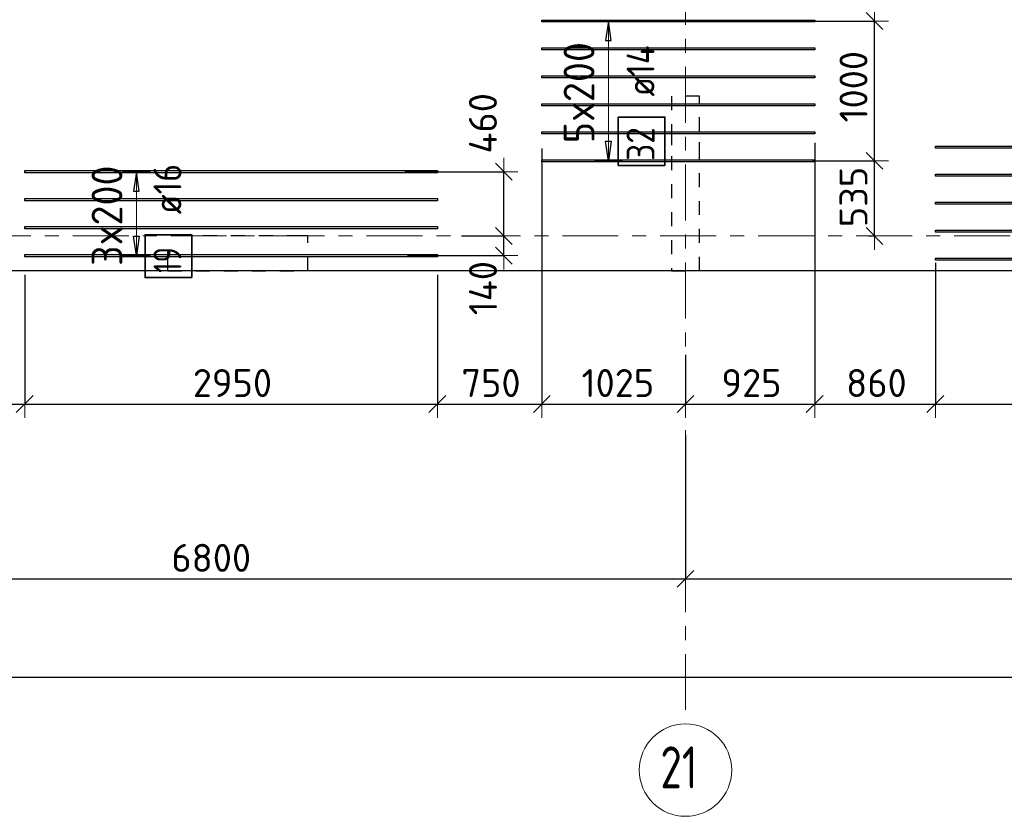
# Model space of a CAD drawing. Header units: metres. Extents: x -38 to 97, y -15 to 21.
# Tile 39 of 256: x 50.19 to 57.23, y -4.15 to 1.55. Entities that reach past the tile are written whole.
import ezdxf

# ---------------------------------------------------------------- set-up
doc = ezdxf.new("R2010")
doc.units = ezdxf.units.M
doc.header["$PDMODE"] = 65
for name, pattern in [('______11', [0.5, 0.4, -0.05, 0, -0.05]), ('______2', [0.0405, 0.03, -0.0105]), ('______5', [1.1, 0.8, -0.1, 0.1, -0.1])]:
    doc.linetypes.add(name, pattern=pattern)
for name, color, linetype, lineweight in [('XR$2$Осевая линия (1)', 7, '______5', 13), ('XR$2$Размерная линия (1)', 7, 'Continuous', 13), ('XR$6$Перекрытие (1)', 7, 'Continuous', 35), ('XR$6$Размерная линия (1)', 7, 'Continuous', 13)]:
    doc.layers.add(name, color=color, linetype=linetype, lineweight=lineweight)
doc.layers.add('XR$6$Арм.стержн.Доп. Арм верхн.зоны Х', color=7, linetype='Continuous', lineweight=35, true_color=0x8c8cff)
doc.layers.add('XR$7$Стена_ бетон несущ.', color=7, linetype='Continuous', lineweight=70, true_color=0xb4b496)
doc.styles.add('ISOCPEUR', font='txt')
doc.dimstyles.new('DIMSTYLE_3', dxfattribs={"dimtxt": 0.2, "dimasz": 0.2, "dimexe": 0, "dimexo": 0, "dimgap": 0.1, "dimtad": 2, "dimdec": 0, "dimlfac": 1000, "dimrnd": 5, "dimzin": 12, "dimdsep": 46, "dimtxsty": 'ISOCPEUR', "dimblk1": 'ALL_ML_STRICH', "dimblk2": 'ALL_ML_STRICH', "dimsah": 1, "dimcen": 0, "dimclrd": 7, "dimclre": 256, "dimclrt": 7, "dimadec": 0, "dimazin": 0, "dimtfac": 1, "dimtdec": 0, "dimtix": 1, "dimtmove": 2, "dimatfit": 3, "dimfxl": 0, "dimtzin": 0, "dimlwd": 0, "dimlwe": -3, "dimarcsym": 0})
doc.dimstyles.new('DIMSTYLE_36', dxfattribs={"dimtxt": 0.2, "dimasz": 0.2, "dimexe": 0, "dimexo": 0, "dimgap": 0.1, "dimtad": 2, "dimdec": 0, "dimlfac": 1000, "dimrnd": 5, "dimzin": 12, "dimdsep": 46, "dimtxsty": 'ISOCPEUR', "dimblk1": 'ALL_ML_STRICH', "dimblk2": 'ALL_ML_STRICH', "dimsah": 1, "dimcen": 0, "dimclrd": 7, "dimclre": 256, "dimclrt": 7, "dimadec": 0, "dimazin": 0, "dimtfac": 1, "dimtdec": 0, "dimtix": 1, "dimtmove": 2, "dimatfit": 3, "dimfxl": 0, "dimtvp": 1.2, "dimtzin": 0, "dimlwd": 0, "dimlwe": -3, "dimarcsym": 0})

# ---------------------------------------------------------------- blocks, each defined once
blk = doc.blocks.new('ALL_ML_STRICH')
at = {"color": 0, "linetype": 'ByBlock', "lineweight": -2}
for p, q in [((0, -0.5), (0, 0.5)), ((-1, 0), (0.5, 0)), ((-0.3, -0.3), (0.3, 0.3))]:
    blk.add_line(p, q, dxfattribs=at)
blk = doc.blocks.new('*D12')
at = {"layer": 'DEFPOINTS', "color": 7, "linetype": 'Continuous', "lineweight": 13, "transparency": 33554687}
for p in [(0.5, -3.1033), (0.5, -3.1563), (61.6, -3.1401)]:
    blk.add_point(p, dxfattribs=at)
at = {"layer": 'XR$2$Размерная линия (1)', "color": 9, "linetype": 'Continuous', "lineweight": -2, "true_color": 0xc7c7c7, "transparency": 33554687}
for p, q in [((0.5, -3.1233), (0.5, -3.1563)), ((61.6, -3.1563), (61.6, -3.1563))]:
    blk.add_line(p, q, dxfattribs=at)
at = {"layer": 'XR$2$Размерная линия (1)', "color": 7, "linetype": 'Continuous', "lineweight": -2, "transparency": 33554687}
blk.add_line((0.5, -3.1563), (61.6, -3.1563), dxfattribs=at)
at = {"layer": 'XR$2$Размерная линия (1)', "color": 7, "linetype": 'Continuous', "lineweight": 13, "transparency": 33554687, "xscale": 0.2, "yscale": 0.2, "zscale": 0.2, "rotation": 180}
blk.add_blockref('ALL_ML_STRICH', (0.5, -3.1563), dxfattribs=at)
at = {"layer": 'XR$2$Размерная линия (1)', "color": 7, "linetype": 'Continuous', "lineweight": 13, "transparency": 33554687, "xscale": 0.2, "yscale": 0.2, "zscale": 0.2}
blk.add_blockref('ALL_ML_STRICH', (61.6, -3.1563), dxfattribs=at)
at = {"layer": 'XR$2$Размерная линия (1)', "color": 7, "linetype": 'Continuous', "lineweight": 13, "transparency": 33554687, "insert": (31.1, -3.0063), "char_height": 0.2, "width": 1, "attachment_point": 5, "style": 'ISOCPEUR'}
blk.add_mtext('\\A1;{61100}', dxfattribs=at)
blk = doc.blocks.new('*D24')
at = {"layer": 'DEFPOINTS', "color": 7, "linetype": 'Continuous', "lineweight": 13, "transparency": 33554687}
for p in [(54.95, -1.4027), (48.15, -1.6059), (48.15, -2.452)]:
    blk.add_point(p, dxfattribs=at)
at = {"layer": 'XR$2$Размерная линия (1)', "color": 9, "linetype": 'Continuous', "lineweight": -2, "true_color": 0xc7c7c7, "transparency": 33554687}
for p, q in [((54.95, -1.4227), (54.95, -2.452)), ((48.15, -1.6259), (48.15, -2.452))]:
    blk.add_line(p, q, dxfattribs=at)
at = {"layer": 'XR$2$Размерная линия (1)', "color": 7, "linetype": 'Continuous', "lineweight": -2, "transparency": 33554687}
blk.add_line((48.15, -2.452), (54.95, -2.452), dxfattribs=at)
at = {"layer": 'XR$2$Размерная линия (1)', "color": 7, "linetype": 'Continuous', "lineweight": 13, "transparency": 33554687, "xscale": 0.2, "yscale": 0.2, "zscale": 0.2, "rotation": 180}
blk.add_blockref('ALL_ML_STRICH', (48.15, -2.452), dxfattribs=at)
at = {"layer": 'XR$2$Размерная линия (1)', "color": 7, "linetype": 'Continuous', "lineweight": 13, "transparency": 33554687, "xscale": 0.2, "yscale": 0.2, "zscale": 0.2}
blk.add_blockref('ALL_ML_STRICH', (54.95, -2.452), dxfattribs=at)
at = {"layer": 'XR$2$Размерная линия (1)', "color": 7, "linetype": 'Continuous', "lineweight": 13, "transparency": 33554687, "insert": (51.56, -2.302), "char_height": 0.2, "width": 0.8, "attachment_point": 5, "style": 'ISOCPEUR'}
blk.add_mtext('\\A1;{6800}', dxfattribs=at)
blk = doc.blocks.new('*D25')
at = {"layer": 'DEFPOINTS', "color": 7, "linetype": 'Continuous', "lineweight": 13, "transparency": 33554687}
for p in [(61.6, -1.033), (54.95, -1.4027), (54.95, -2.452)]:
    blk.add_point(p, dxfattribs=at)
at = {"layer": 'XR$2$Размерная линия (1)', "color": 9, "linetype": 'Continuous', "lineweight": -2, "true_color": 0xc7c7c7, "transparency": 33554687}
for p, q in [((61.6, -1.053), (61.6, -2.452)), ((54.95, -1.4227), (54.95, -2.452))]:
    blk.add_line(p, q, dxfattribs=at)
at = {"layer": 'XR$2$Размерная линия (1)', "color": 7, "linetype": 'Continuous', "lineweight": -2, "transparency": 33554687}
blk.add_line((54.95, -2.452), (61.6, -2.452), dxfattribs=at)
at = {"layer": 'XR$2$Размерная линия (1)', "color": 7, "linetype": 'Continuous', "lineweight": 13, "transparency": 33554687, "xscale": 0.2, "yscale": 0.2, "zscale": 0.2, "rotation": 180}
blk.add_blockref('ALL_ML_STRICH', (54.95, -2.452), dxfattribs=at)
at = {"layer": 'XR$2$Размерная линия (1)', "color": 7, "linetype": 'Continuous', "lineweight": 13, "transparency": 33554687, "xscale": 0.2, "yscale": 0.2, "zscale": 0.2}
blk.add_blockref('ALL_ML_STRICH', (61.6, -2.452), dxfattribs=at)
at = {"layer": 'XR$2$Размерная линия (1)', "color": 7, "linetype": 'Continuous', "lineweight": 13, "transparency": 33554687, "insert": (58.285, -2.302), "char_height": 0.2, "width": 0.8, "attachment_point": 5, "style": 'ISOCPEUR'}
blk.add_mtext('\\A1;{6650}', dxfattribs=at)
blk = doc.blocks.new('*D1038')
at = {"layer": 'DEFPOINTS', "color": 7, "linetype": 'Continuous', "lineweight": 13, "transparency": 33554687}
for p in [(55.8379, 0.5372), (56.2792, 0), (56.3012, 0)]:
    blk.add_point(p, dxfattribs=at)
at = {"layer": 'XR$6$Размерная линия (1)', "color": 9, "linetype": 'Continuous', "lineweight": -2, "true_color": 0xc7c7c7, "transparency": 33554687}
for p, q in [((55.8579, 0.5372), (56.3012, 0.5372)), ((56.2592, 0), (56.3012, 0))]:
    blk.add_line(p, q, dxfattribs=at)
at = {"layer": 'XR$6$Размерная линия (1)', "color": 7, "linetype": 'Continuous', "lineweight": -2, "transparency": 33554687}
blk.add_line((56.3012, 0), (56.3012, 0.5372), dxfattribs=at)
at = {"layer": 'XR$6$Размерная линия (1)', "color": 7, "linetype": 'Continuous', "lineweight": 13, "transparency": 33554687, "xscale": 0.2, "yscale": 0.2, "zscale": 0.2}
for p, rotation in [((56.3012, 0.5372), 90), ((56.3012, 0), 270)]:
    blk.add_blockref('ALL_ML_STRICH', p, dxfattribs=dict(at, rotation=rotation))
at = {"layer": 'XR$6$Размерная линия (1)', "color": 7, "linetype": 'Continuous', "lineweight": 13, "transparency": 33554687, "insert": (56.1512, 0.2786), "char_height": 0.2, "width": 0.6, "attachment_point": 5, "rotation": 90, "style": 'ISOCPEUR'}
blk.add_mtext('\\A1;{535}', dxfattribs=at)
blk = doc.blocks.new('*D1039')
at = {"layer": 'DEFPOINTS', "color": 7, "linetype": 'Continuous', "lineweight": 13, "transparency": 33554687}
for p in [(55.8123, 1.5372), (55.8379, 0.5372), (56.3012, 0.5372)]:
    blk.add_point(p, dxfattribs=at)
at = {"layer": 'XR$6$Размерная линия (1)', "color": 9, "linetype": 'Continuous', "lineweight": -2, "true_color": 0xc7c7c7, "transparency": 33554687}
for p, q in [((55.8323, 1.5372), (56.3012, 1.5372)), ((55.8579, 0.5372), (56.3012, 0.5372))]:
    blk.add_line(p, q, dxfattribs=at)
at = {"layer": 'XR$6$Размерная линия (1)', "color": 7, "linetype": 'Continuous', "lineweight": -2, "transparency": 33554687}
blk.add_line((56.3012, 0.5372), (56.3012, 1.5372), dxfattribs=at)
at = {"layer": 'XR$6$Размерная линия (1)', "color": 7, "linetype": 'Continuous', "lineweight": 13, "transparency": 33554687, "xscale": 0.2, "yscale": 0.2, "zscale": 0.2}
for p, rotation in [((56.3012, 1.5372), 90), ((56.3012, 0.5372), 270)]:
    blk.add_blockref('ALL_ML_STRICH', p, dxfattribs=dict(at, rotation=rotation))
at = {"layer": 'XR$6$Размерная линия (1)', "color": 7, "linetype": 'Continuous', "lineweight": 13, "transparency": 33554687, "insert": (56.1512, 1.0672), "char_height": 0.2, "width": 0.8, "attachment_point": 5, "rotation": 90, "style": 'ISOCPEUR'}
blk.add_mtext('\\A1;{1000}', dxfattribs=at)
blk = doc.blocks.new('*D1145')
at = {"layer": 'DEFPOINTS', "color": 7, "linetype": 'Continuous', "lineweight": 13, "transparency": 33554687}
for p in [(53.3295, 0), (52.9433, -0.1406), (53.6521, -0.1406)]:
    blk.add_point(p, dxfattribs=at)
at = {"layer": 'XR$6$Размерная линия (1)', "color": 9, "linetype": 'Continuous', "lineweight": -2, "true_color": 0xc7c7c7, "transparency": 33554687}
for p, q in [((53.3495, 0), (53.6521, 0)), ((52.9633, -0.1406), (53.6521, -0.1406))]:
    blk.add_line(p, q, dxfattribs=at)
at = {"layer": 'XR$6$Размерная линия (1)', "color": 7, "linetype": 'Continuous', "lineweight": -2, "transparency": 33554687}
blk.add_line((53.6521, -0.1406), (53.6521, 0), dxfattribs=at)
at = {"layer": 'XR$6$Размерная линия (1)', "color": 7, "linetype": 'Continuous', "lineweight": 13, "transparency": 33554687, "xscale": 0.2, "yscale": 0.2, "zscale": 0.2}
for p, rotation in [((53.6521, 0), 90), ((53.6521, -0.1406), 270)]:
    blk.add_blockref('ALL_ML_STRICH', p, dxfattribs=dict(at, rotation=rotation))
at = {"layer": 'XR$6$Размерная линия (1)', "color": 7, "linetype": 'Continuous', "lineweight": 13, "transparency": 33554687, "insert": (53.5027, -0.373), "char_height": 0.2, "width": 0.6, "attachment_point": 5, "rotation": 90, "style": 'ISOCPEUR'}
blk.add_mtext('\\A1;{140}', dxfattribs=at)
blk = doc.blocks.new('*D1146')
at = {"layer": 'DEFPOINTS', "color": 7, "linetype": 'Continuous', "lineweight": 13, "transparency": 33554687}
for p in [(52.9228, 0.4594), (53.3295, 0), (53.6521, 0)]:
    blk.add_point(p, dxfattribs=at)
at = {"layer": 'XR$6$Размерная линия (1)', "color": 9, "linetype": 'Continuous', "lineweight": -2, "true_color": 0xc7c7c7, "transparency": 33554687}
for p, q in [((52.9428, 0.4594), (53.6521, 0.4594)), ((53.3495, 0), (53.6521, 0))]:
    blk.add_line(p, q, dxfattribs=at)
at = {"layer": 'XR$6$Размерная линия (1)', "color": 7, "linetype": 'Continuous', "lineweight": -2, "transparency": 33554687}
blk.add_line((53.6521, 0), (53.6521, 0.4594), dxfattribs=at)
at = {"layer": 'XR$6$Размерная линия (1)', "color": 7, "linetype": 'Continuous', "lineweight": 13, "transparency": 33554687, "xscale": 0.2, "yscale": 0.2, "zscale": 0.2}
for p, rotation in [((53.6521, 0.4594), 90), ((53.6521, 0), 270)]:
    blk.add_blockref('ALL_ML_STRICH', p, dxfattribs=dict(at, rotation=rotation))
at = {"layer": 'XR$6$Размерная линия (1)', "color": 7, "linetype": 'Continuous', "lineweight": 13, "transparency": 33554687, "insert": (53.5021, 0.8057), "char_height": 0.2, "width": 0.6, "attachment_point": 5, "rotation": 90, "style": 'ISOCPEUR'}
blk.add_mtext('\\A1;{460}', dxfattribs=at)
blk = doc.blocks.new('*D1281')
at = {"layer": 'DEFPOINTS', "color": 7, "linetype": 'Continuous', "lineweight": 13, "transparency": 33554687}
for p in [(49.4076, 0.4229), (50.2263, -0.1776), (49.4076, -1.2018)]:
    blk.add_point(p, dxfattribs=at)
at = {"layer": 'XR$6$Размерная линия (1)', "color": 9, "linetype": 'Continuous', "lineweight": -2, "true_color": 0xc7c7c7, "transparency": 33554687}
for p, q in [((49.4076, 0.3229), (49.4076, -1.2018)), ((50.2263, -0.2776), (50.2263, -1.2018))]:
    blk.add_line(p, q, dxfattribs=at)
at = {"layer": 'XR$6$Размерная линия (1)', "color": 7, "linetype": 'Continuous', "lineweight": -2, "transparency": 33554687}
blk.add_line((49.4076, -1.2018), (50.2263, -1.2018), dxfattribs=at)
at = {"layer": 'XR$6$Размерная линия (1)', "color": 7, "linetype": 'Continuous', "lineweight": 13, "transparency": 33554687, "xscale": 0.2, "yscale": 0.2, "zscale": 0.2, "rotation": 180}
blk.add_blockref('ALL_ML_STRICH', (49.4076, -1.2018), dxfattribs=at)
at = {"layer": 'XR$6$Размерная линия (1)', "color": 7, "linetype": 'Continuous', "lineweight": 13, "transparency": 33554687, "xscale": 0.2, "yscale": 0.2, "zscale": 0.2}
blk.add_blockref('ALL_ML_STRICH', (50.2263, -1.2018), dxfattribs=at)
at = {"layer": 'XR$6$Размерная линия (1)', "color": 7, "linetype": 'Continuous', "lineweight": 13, "transparency": 33554687, "insert": (49.8269, -1.0518), "char_height": 0.2, "width": 0.6, "attachment_point": 5, "style": 'ISOCPEUR'}
blk.add_mtext('\\A1;{820}', dxfattribs=at)
blk = doc.blocks.new('*D1282')
at = {"layer": 'DEFPOINTS', "color": 7, "linetype": 'Continuous', "lineweight": 13, "transparency": 33554687}
for p in [(50.2263, -0.1776), (53.1763, -0.1776), (50.2263, -1.2018)]:
    blk.add_point(p, dxfattribs=at)
at = {"layer": 'XR$6$Размерная линия (1)', "color": 9, "linetype": 'Continuous', "lineweight": -2, "true_color": 0xc7c7c7, "transparency": 33554687}
for p, q in [((50.2263, -0.2776), (50.2263, -1.2018)), ((53.1763, -0.2776), (53.1763, -1.2018))]:
    blk.add_line(p, q, dxfattribs=at)
at = {"layer": 'XR$6$Размерная линия (1)', "color": 7, "linetype": 'Continuous', "lineweight": -2, "transparency": 33554687}
blk.add_line((50.2263, -1.2018), (53.1763, -1.2018), dxfattribs=at)
at = {"layer": 'XR$6$Размерная линия (1)', "color": 7, "linetype": 'Continuous', "lineweight": 13, "transparency": 33554687, "xscale": 0.2, "yscale": 0.2, "zscale": 0.2, "rotation": 180}
blk.add_blockref('ALL_ML_STRICH', (50.2263, -1.2018), dxfattribs=at)
at = {"layer": 'XR$6$Размерная линия (1)', "color": 7, "linetype": 'Continuous', "lineweight": 13, "transparency": 33554687, "xscale": 0.2, "yscale": 0.2, "zscale": 0.2}
blk.add_blockref('ALL_ML_STRICH', (53.1763, -1.2018), dxfattribs=at)
at = {"layer": 'XR$6$Размерная линия (1)', "color": 7, "linetype": 'Continuous', "lineweight": 13, "transparency": 33554687, "insert": (51.7113, -1.0518), "char_height": 0.2, "width": 0.8, "attachment_point": 5, "style": 'ISOCPEUR'}
blk.add_mtext('\\A1;{2950}', dxfattribs=at)
blk = doc.blocks.new('*D1283')
at = {"layer": 'DEFPOINTS', "color": 7, "linetype": 'Continuous', "lineweight": 13, "transparency": 33554687}
for p in [(53.9239, 0.7248), (53.1763, -0.1776), (53.1763, -1.2018)]:
    blk.add_point(p, dxfattribs=at)
at = {"layer": 'XR$6$Размерная линия (1)', "color": 9, "linetype": 'Continuous', "lineweight": -2, "true_color": 0xc7c7c7, "transparency": 33554687}
for p, q in [((53.9239, 0.6248), (53.9239, -1.2018)), ((53.1763, -0.2776), (53.1763, -1.2018))]:
    blk.add_line(p, q, dxfattribs=at)
at = {"layer": 'XR$6$Размерная линия (1)', "color": 7, "linetype": 'Continuous', "lineweight": -2, "transparency": 33554687}
blk.add_line((53.1763, -1.2018), (53.9239, -1.2018), dxfattribs=at)
at = {"layer": 'XR$6$Размерная линия (1)', "color": 7, "linetype": 'Continuous', "lineweight": 13, "transparency": 33554687, "xscale": 0.2, "yscale": 0.2, "zscale": 0.2, "rotation": 180}
blk.add_blockref('ALL_ML_STRICH', (53.1763, -1.2018), dxfattribs=at)
at = {"layer": 'XR$6$Размерная линия (1)', "color": 7, "linetype": 'Continuous', "lineweight": 13, "transparency": 33554687, "xscale": 0.2, "yscale": 0.2, "zscale": 0.2}
blk.add_blockref('ALL_ML_STRICH', (53.9239, -1.2018), dxfattribs=at)
at = {"layer": 'XR$6$Размерная линия (1)', "color": 7, "linetype": 'Continuous', "lineweight": 13, "transparency": 33554687, "insert": (53.5601, -1.0518), "char_height": 0.2, "width": 0.6, "attachment_point": 5, "style": 'ISOCPEUR'}
blk.add_mtext('\\A1;{750}', dxfattribs=at)
blk = doc.blocks.new('*D1284')
at = {"layer": 'DEFPOINTS', "color": 7, "linetype": 'Continuous', "lineweight": 13, "transparency": 33554687}
for p in [(53.9239, 0.7248), (54.95, -0.7512), (53.9239, -1.2018)]:
    blk.add_point(p, dxfattribs=at)
at = {"layer": 'XR$6$Размерная линия (1)', "color": 9, "linetype": 'Continuous', "lineweight": -2, "true_color": 0xc7c7c7, "transparency": 33554687}
for p, q in [((53.9239, 0.6248), (53.9239, -1.2018)), ((54.95, -0.8512), (54.95, -1.2018))]:
    blk.add_line(p, q, dxfattribs=at)
at = {"layer": 'XR$6$Размерная линия (1)', "color": 7, "linetype": 'Continuous', "lineweight": -2, "transparency": 33554687}
blk.add_line((53.9239, -1.2018), (54.95, -1.2018), dxfattribs=at)
at = {"layer": 'XR$6$Размерная линия (1)', "color": 7, "linetype": 'Continuous', "lineweight": 13, "transparency": 33554687, "xscale": 0.2, "yscale": 0.2, "zscale": 0.2, "rotation": 180}
blk.add_blockref('ALL_ML_STRICH', (53.9239, -1.2018), dxfattribs=at)
at = {"layer": 'XR$6$Размерная линия (1)', "color": 7, "linetype": 'Continuous', "lineweight": 13, "transparency": 33554687, "xscale": 0.2, "yscale": 0.2, "zscale": 0.2}
blk.add_blockref('ALL_ML_STRICH', (54.95, -1.2018), dxfattribs=at)
at = {"layer": 'XR$6$Размерная линия (1)', "color": 7, "linetype": 'Continuous', "lineweight": 13, "transparency": 33554687, "insert": (54.4669, -1.0518), "char_height": 0.2, "width": 0.8, "attachment_point": 5, "style": 'ISOCPEUR'}
blk.add_mtext('\\A1;{1025}', dxfattribs=at)
blk = doc.blocks.new('*D1285')
at = {"layer": 'DEFPOINTS', "color": 7, "linetype": 'Continuous', "lineweight": 13, "transparency": 33554687}
for p in [(55.8739, 0.7653), (54.95, -0.7512), (54.95, -1.2018)]:
    blk.add_point(p, dxfattribs=at)
at = {"layer": 'XR$6$Размерная линия (1)', "color": 9, "linetype": 'Continuous', "lineweight": -2, "true_color": 0xc7c7c7, "transparency": 33554687}
for p, q in [((55.8739, 0.6653), (55.8739, -1.2018)), ((54.95, -0.8512), (54.95, -1.2018))]:
    blk.add_line(p, q, dxfattribs=at)
at = {"layer": 'XR$6$Размерная линия (1)', "color": 7, "linetype": 'Continuous', "lineweight": -2, "transparency": 33554687}
blk.add_line((54.95, -1.2018), (55.8739, -1.2018), dxfattribs=at)
at = {"layer": 'XR$6$Размерная линия (1)', "color": 7, "linetype": 'Continuous', "lineweight": 13, "transparency": 33554687, "xscale": 0.2, "yscale": 0.2, "zscale": 0.2, "rotation": 180}
blk.add_blockref('ALL_ML_STRICH', (54.95, -1.2018), dxfattribs=at)
at = {"layer": 'XR$6$Размерная линия (1)', "color": 7, "linetype": 'Continuous', "lineweight": 13, "transparency": 33554687, "xscale": 0.2, "yscale": 0.2, "zscale": 0.2}
blk.add_blockref('ALL_ML_STRICH', (55.8739, -1.2018), dxfattribs=at)
at = {"layer": 'XR$6$Размерная линия (1)', "color": 7, "linetype": 'Continuous', "lineweight": 13, "transparency": 33554687, "insert": (55.4219, -1.0518), "char_height": 0.2, "width": 0.6, "attachment_point": 5, "style": 'ISOCPEUR'}
blk.add_mtext('\\A1;{925}', dxfattribs=at)
blk = doc.blocks.new('*D1286')
at = {"layer": 'DEFPOINTS', "color": 7, "linetype": 'Continuous', "lineweight": 13, "transparency": 33554687}
for p in [(55.8739, 0.7653), (56.7363, -0.0933), (55.8739, -1.2018)]:
    blk.add_point(p, dxfattribs=at)
at = {"layer": 'XR$6$Размерная линия (1)', "color": 9, "linetype": 'Continuous', "lineweight": -2, "true_color": 0xc7c7c7, "transparency": 33554687}
for p, q in [((55.8739, 0.6653), (55.8739, -1.2018)), ((56.7363, -0.1933), (56.7363, -1.2018))]:
    blk.add_line(p, q, dxfattribs=at)
at = {"layer": 'XR$6$Размерная линия (1)', "color": 7, "linetype": 'Continuous', "lineweight": -2, "transparency": 33554687}
blk.add_line((55.8739, -1.2018), (56.7363, -1.2018), dxfattribs=at)
at = {"layer": 'XR$6$Размерная линия (1)', "color": 7, "linetype": 'Continuous', "lineweight": 13, "transparency": 33554687, "xscale": 0.2, "yscale": 0.2, "zscale": 0.2, "rotation": 180}
blk.add_blockref('ALL_ML_STRICH', (55.8739, -1.2018), dxfattribs=at)
at = {"layer": 'XR$6$Размерная линия (1)', "color": 7, "linetype": 'Continuous', "lineweight": 13, "transparency": 33554687, "xscale": 0.2, "yscale": 0.2, "zscale": 0.2}
blk.add_blockref('ALL_ML_STRICH', (56.7363, -1.2018), dxfattribs=at)
at = {"layer": 'XR$6$Размерная линия (1)', "color": 7, "linetype": 'Continuous', "lineweight": 13, "transparency": 33554687, "insert": (56.3151, -1.0518), "char_height": 0.2, "width": 0.6, "attachment_point": 5, "style": 'ISOCPEUR'}
blk.add_mtext('\\A1;{860}', dxfattribs=at)
blk = doc.blocks.new('*D1287')
at = {"layer": 'DEFPOINTS', "color": 7, "linetype": 'Continuous', "lineweight": 13, "transparency": 33554687}
for p in [(56.7363, -0.0933), (59.6863, -0.0852), (56.7363, -1.2018)]:
    blk.add_point(p, dxfattribs=at)
at = {"layer": 'XR$6$Размерная линия (1)', "color": 9, "linetype": 'Continuous', "lineweight": -2, "true_color": 0xc7c7c7, "transparency": 33554687}
for p, q in [((56.7363, -0.1933), (56.7363, -1.2018)), ((59.6863, -0.1852), (59.6863, -1.2018))]:
    blk.add_line(p, q, dxfattribs=at)
at = {"layer": 'XR$6$Размерная линия (1)', "color": 7, "linetype": 'Continuous', "lineweight": -2, "transparency": 33554687}
blk.add_line((56.7363, -1.2018), (59.6863, -1.2018), dxfattribs=at)
at = {"layer": 'XR$6$Размерная линия (1)', "color": 7, "linetype": 'Continuous', "lineweight": 13, "transparency": 33554687, "xscale": 0.2, "yscale": 0.2, "zscale": 0.2, "rotation": 180}
blk.add_blockref('ALL_ML_STRICH', (56.7363, -1.2018), dxfattribs=at)
at = {"layer": 'XR$6$Размерная линия (1)', "color": 7, "linetype": 'Continuous', "lineweight": 13, "transparency": 33554687, "xscale": 0.2, "yscale": 0.2, "zscale": 0.2}
blk.add_blockref('ALL_ML_STRICH', (59.6863, -1.2018), dxfattribs=at)
at = {"layer": 'XR$6$Размерная линия (1)', "color": 7, "linetype": 'Continuous', "lineweight": 13, "transparency": 33554687, "insert": (58.2213, -1.0518), "char_height": 0.2, "width": 0.8, "attachment_point": 5, "style": 'ISOCPEUR'}
blk.add_mtext('\\A1;{2950}', dxfattribs=at)

msp = doc.modelspace()

# ---------------------------------------------------------------- linework, layer by layer
at = {"layer": 'XR$2$Осевая линия (1)', "color": 253, "linetype": '______11', "lineweight": 13, "true_color": 0xa0a0a0, "transparency": 33554687}
for p, q in [((54.95, -3.39), (54.95, 8.98)), ((-2.63, 0), (62.6, 0))]:
    msp.add_line(p, q, dxfattribs=at)
at = {"layer": 'XR$2$Осевая линия (1)', "color": 7, "linetype": 'Continuous', "lineweight": 13, "transparency": 33554687}
msp.add_circle((54.9504, -3.8199), 0.3304, dxfattribs=at)
at = {"layer": 'XR$6$Арм.стержн.Доп. Арм верхн.зоны Х', "color": 253, "linetype": 'Continuous', "lineweight": -3, "true_color": 0xa0a0a0, "transparency": 33554687}
for p, q in [((54.3992, 1.5372), (54.2992, 1.5372)), ((54.3992, 1.5372), (54.4992, 1.5372)), ((54.3992, 0.5372), (54.2992, 0.5372)), ((54.3992, 0.5372), (54.4992, 0.5372)), ((51.0248, 0.4594), (50.9248, 0.4594)), ((51.0248, 0.4594), (51.1248, 0.4594)), ((51.0248, -0.1406), (50.9248, -0.1406)), ((51.0248, -0.1406), (51.1248, -0.1406))]:
    msp.add_line(p, q, dxfattribs=at)
at = {"layer": 'XR$6$Арм.стержн.Доп. Арм верхн.зоны Х', "color": 7, "linetype": 'Continuous', "lineweight": 25, "transparency": 33554687}
for p, q in [((54.3992, 1.5372), (54.3792, 1.3972)), ((54.4192, 1.3972), (54.3992, 1.5372)), ((54.3792, 1.3972), (54.4192, 1.3972)), ((54.3992, 0.5372), (54.3792, 0.6772)), ((54.3792, 0.6772), (54.4192, 0.6772)), ((54.4192, 0.6772), (54.3992, 0.5372)), ((51.0248, 0.4594), (51.0048, 0.3194)), ((51.0448, 0.3194), (51.0248, 0.4594)), ((51.0048, 0.3194), (51.0448, 0.3194)), ((51.0248, -0.1406), (51.0048, -0.0006)), ((51.0048, -0.0006), (51.0448, -0.0006)), ((51.0448, -0.0006), (51.0248, -0.1406))]:
    msp.add_line(p, q, dxfattribs=at)
at = {"layer": 'XR$6$Арм.стержн.Доп. Арм верхн.зоны Х', "color": 7, "linetype": 'Continuous', "lineweight": 13, "transparency": 33554687}
for p, q in [((54.3992, 1.5372), (54.3992, 1.5372)), ((54.3992, 0.5372), (54.3992, 1.5372)), ((54.3992, 0.5372), (54.3992, 0.5372)), ((51.0248, 0.4594), (51.0248, 0.4594)), ((51.0248, -0.1406), (51.0248, 0.4594)), ((51.0248, -0.1406), (51.0248, -0.1406))]:
    msp.add_line(p, q, dxfattribs=at)
at = {"layer": 'XR$6$Арм.стержн.Доп. Арм верхн.зоны Х', "color": 7, "linetype": 'Continuous', "lineweight": 25, "transparency": 33554687}
for points in [[(55.8739, 1.5302), (53.9239, 1.5302), (53.9239, 1.5442), (55.8739, 1.5442), (55.8739, 1.5302)], [(55.8739, 1.3302), (53.9239, 1.3302), (53.9239, 1.3442), (55.8739, 1.3442), (55.8739, 1.3302)], [(55.8739, 1.1302), (53.9239, 1.1302), (53.9239, 1.1442), (55.8739, 1.1442), (55.8739, 1.1302)], [(55.8739, 0.9302), (53.9239, 0.9302), (53.9239, 0.9442), (55.8739, 0.9442), (55.8739, 0.9302)], [(55.8739, 0.7302), (53.9239, 0.7302), (53.9239, 0.7442), (55.8739, 0.7442), (55.8739, 0.7302)], [(59.6863, 0.6274), (56.7363, 0.6274), (56.7363, 0.6414), (59.6863, 0.6414), (59.6863, 0.6274)], [(55.8739, 0.5302), (53.9239, 0.5302), (53.9239, 0.5442), (55.8739, 0.5442), (55.8739, 0.5302)], [(53.1763, 0.4514), (50.2263, 0.4514), (50.2263, 0.4674), (53.1763, 0.4674), (53.1763, 0.4514)], [(59.6863, 0.4274), (56.7363, 0.4274), (56.7363, 0.4414), (59.6863, 0.4414), (59.6863, 0.4274)], [(53.1763, 0.2514), (50.2263, 0.2514), (50.2263, 0.2674), (53.1763, 0.2674), (53.1763, 0.2514)], [(59.6863, 0.2274), (56.7363, 0.2274), (56.7363, 0.2414), (59.6863, 0.2414), (59.6863, 0.2274)], [(53.1763, 0.0514), (50.2263, 0.0514), (50.2263, 0.0674), (53.1763, 0.0674), (53.1763, 0.0514)], [(59.6863, 0.0274), (56.7363, 0.0274), (56.7363, 0.0414), (59.6863, 0.0414), (59.6863, 0.0274)], [(53.1763, -0.1486), (50.2263, -0.1486), (50.2263, -0.1326), (53.1763, -0.1326), (53.1763, -0.1486)], [(59.6863, -0.1726), (56.7363, -0.1726), (56.7363, -0.1586), (59.6863, -0.1586), (59.6863, -0.1726)]]:
    msp.add_lwpolyline(points, dxfattribs=at)
at = {"layer": 'XR$6$Арм.стержн.Доп. Арм верхн.зоны Х', "color": 7, "linetype": 'Continuous', "lineweight": 35, "transparency": 33554687}
for points in [[(54.8026, 0.504), (54.8026, 0.8506), (54.4692, 0.8506), (54.4692, 0.504), (54.8026, 0.504)], [(51.4202, -0.2979), (51.4202, 0.0088), (51.0869, 0.0088), (51.0869, -0.2979), (51.4202, -0.2979)]]:
    msp.add_lwpolyline(points, dxfattribs=at)
at = {"layer": 'XR$6$Перекрытие (1)', "color": 7, "linetype": 'Continuous', "lineweight": 25, "transparency": 33554687}
msp.add_line((61.85, -0.2498), (44.7, -0.2498), dxfattribs=at)
at = {"layer": 'XR$7$Стена_ бетон несущ.', "color": 253, "linetype": '______2', "lineweight": -3, "true_color": 0xa0a0a0, "transparency": 33554687}
for p, q in [((55.05, 1), (54.85, 1)), ((54.85, 1), (54.85, 0.75)), ((55.05, 0.75), (55.05, 1)), ((54.85, 0.75), (54.85, 0.57)), ((55.05, 0.57), (55.05, 0.75)), ((54.85, 0.57), (54.85, -0.25)), ((55.05, -0.25), (55.05, 0.57)), ((51.2497, -0.2), (51.2497, 0)), ((52.1998, 0), (51.2497, 0)), ((52.25, 0), (52.1998, 0)), ((52.25, -0.25), (52.25, 0)), ((51.2497, -0.25), (51.2497, -0.2)), ((51.2497, -0.25), (52.25, -0.25)), ((54.85, -0.25), (55.05, -0.25))]:
    msp.add_line(p, q, dxfattribs=at)

# ---------------------------------------------------------------- texts
at = {"layer": 'XR$2$Осевая линия (1)', "color": 7, "linetype": 'Continuous', "lineweight": 13, "transparency": 33554687, "insert": (54.7704, -3.9504), "char_height": 0.3, "width": 0.472281, "attachment_point": 7, "style": 'ISOCPEUR'}
msp.add_mtext('\\W0.75;21', dxfattribs=at)
at = {"layer": 'XR$6$Арм.стержн.Доп. Арм верхн.зоны Х', "color": 7, "linetype": 'Continuous', "lineweight": 13, "transparency": 33554687, "char_height": 0.22, "width": 0.873359, "attachment_point": 7, "rotation": 90, "style": 'ISOCPEUR'}
for s, insert in [('\\W0.95;5x200', (54.2992, 0.6632)), ('\\W0.95;3x200', (50.9248, -0.2146))]:
    msp.add_mtext(s, dxfattribs=dict(at, insert=insert))
at = {"layer": 'XR$6$Арм.стержн.Доп. Арм верхн.зоны Х', "color": 7, "linetype": 'Continuous', "lineweight": 25, "transparency": 33554687, "char_height": 0.2, "attachment_point": 7, "rotation": 90, "style": 'ISOCPEUR'}
for s, insert, width in [('\\W0.89; ø14 ', (54.7292, 0.884), 0.769432), ('\\W0.87;32', (54.7292, 0.5373), 0.367208), ('\\W0.89; ø16 ', (51.3469, 0.0421), 0.749105), ('\\W0.75;19', (51.3469, -0.2645), 0.314854)]:
    msp.add_mtext(s, dxfattribs=dict(at, insert=insert, width=width))

# ---------------------------------------------------------------- dimensions: what is measured, and where the dimension line sits
at = {"layer": 'XR$2$Размерная линия (1)', "color": 7, "linetype": 'Continuous', "lineweight": 13, "transparency": 33554687}
for base, p1, p2, picture, middle in [((61.6, -2.452), (54.95, -1.4227), (61.6, -1.053), '*D25', (58.285, -2.302)), ((54.95, -2.452), (48.15, -1.6259), (54.95, -1.4227), '*D24', (51.56, -2.302)), ((61.6, -3.1563), (0.5, -3.1233), (61.6, -3.1563), '*D12', (31.1, -3.0063))]:
    dim = msp.add_linear_dim(base=base, p1=p1, p2=p2, dimstyle='DIMSTYLE_3', override={"dimpost": '<>', "dimclrd": 7, "dimclre": 9, "dimclrt": 7, "dimlwd": 0, "dimlwe": 65533}, dxfattribs=at)
    dim.commit()
    dim.dimension.update_dxf_attribs({"geometry": picture, "text_midpoint": middle, "dimtype": 160})
at = {"layer": 'XR$6$Размерная линия (1)', "color": 7, "linetype": 'Continuous', "lineweight": 13, "transparency": 33554687}
for base, p1, p2, dimstyle, picture, middle in [((56.3012, 1.5372), (55.8579, 0.5372), (55.8323, 1.5372), 'DIMSTYLE_3', '*D1039', (56.1512, 1.0672)), ((53.6521, 0.4594), (53.3495, 0), (52.9428, 0.4594), 'DIMSTYLE_36', '*D1146', (53.5021, 0.8057)), ((56.3012, 0.5372), (56.2592, 0), (55.8579, 0.5372), 'DIMSTYLE_36', '*D1038', (56.1512, 0.2786)), ((53.6521, 0), (52.9633, -0.1406), (53.3495, 0), 'DIMSTYLE_36', '*D1145', (53.5027, -0.373))]:
    dim = msp.add_linear_dim(base=base, p1=p1, p2=p2, angle=90, dimstyle=dimstyle, override={"dimpost": '<>', "dimclrd": 7, "dimclre": 9, "dimclrt": 7, "dimlwd": 0, "dimlwe": 65533}, dxfattribs=at)
    dim.commit()
    dim.dimension.update_dxf_attribs({"geometry": picture, "text_midpoint": middle, "dimtype": 160})
for base, p1, p2, picture, middle in [((53.9239, -1.2018), (53.1763, -0.2776), (53.9239, 0.6248), '*D1283', (53.5601, -1.0518)), ((54.95, -1.2018), (53.9239, 0.6248), (54.95, -0.8512), '*D1284', (54.4669, -1.0518)), ((55.8739, -1.2018), (54.95, -0.8512), (55.8739, 0.6653), '*D1285', (55.4219, -1.0518)), ((56.7363, -1.2018), (55.8739, 0.6653), (56.7363, -0.1933), '*D1286', (56.3151, -1.0518)), ((50.2263, -1.2018), (49.4076, 0.3229), (50.2263, -0.2776), '*D1281', (49.8269, -1.0518)), ((59.6863, -1.2018), (56.7363, -0.1933), (59.6863, -0.1852), '*D1287', (58.2213, -1.0518)), ((53.1763, -1.2018), (50.2263, -0.2776), (53.1763, -0.2776), '*D1282', (51.7113, -1.0518))]:
    dim = msp.add_linear_dim(base=base, p1=p1, p2=p2, dimstyle='DIMSTYLE_3', override={"dimpost": '<>', "dimclrd": 7, "dimclre": 9, "dimclrt": 7, "dimlwd": 0, "dimlwe": 65533}, dxfattribs=at)
    dim.commit()
    dim.dimension.update_dxf_attribs({"geometry": picture, "text_midpoint": middle, "dimtype": 160})

doc.saveas('drawing.dxf')
